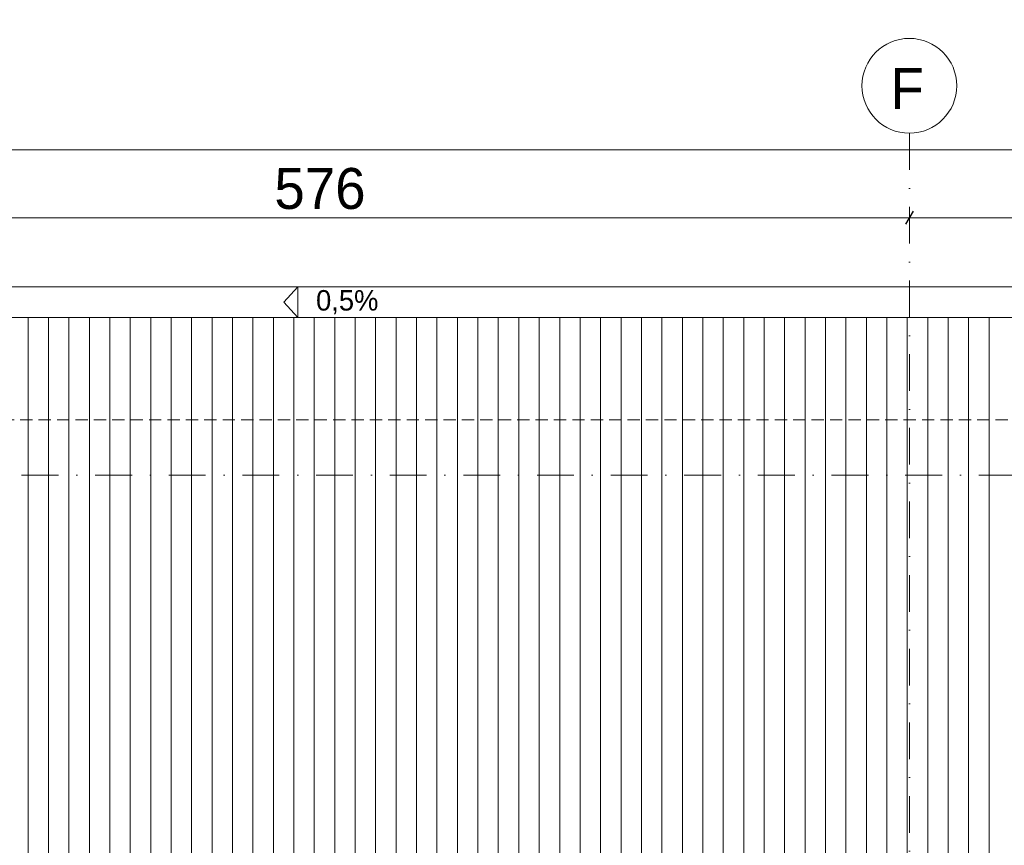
# Model space of a CAD drawing. Header units: millimetres. Extents: x 100377 to 139599, y -1988 to 13993.
# Tile 45 of 53: x 127122 to 131937, y 9957 to 13993. Entities that reach past the tile are written whole.
import ezdxf

# ---------------------------------------------------------------- set-up
doc = ezdxf.new("R2010")
doc.units = ezdxf.units.MM
doc.header["$MEASUREMENT"] = 0
doc.linetypes.add('Kropki i Kreski', pattern=[360, 180, -90, 0, -90])
doc.linetypes.add('Przerywana gęsta', pattern=[90, 60, -30])
for name, color, linetype, lineweight in [('Nowe_0_Nr_pióra__1', 7, 'Continuous', 13), ('Nowe_0_Nr_pióra__2', 251, 'Continuous', 13), ('Nowe_299-A Wymiary Opisy_Nr_pióra__1', 7, 'Continuous', 13), ('Nowe_299-A Wymiary Opisy_Nr_pióra__21', 7, 'Continuous', 25), ('Nowe_830-G Teksty Etykiety_Nr_pióra__1', 7, 'Continuous', 13)]:
    doc.layers.add(name, color=color, linetype=linetype, lineweight=lineweight)
doc.layers.add('Nowe_299-A Wymiary Opisy', color=7, linetype='Continuous')
doc.styles.add('STYL_AUTOMATYCZNY_1', font='txt')
doc.dimstyles.new('STYL_AUTOMATYCZNY__2', dxfattribs={"dimtxt": 200, "dimasz": 47.5, "dimexe": 0.18, "dimexo": 300, "dimgap": 0.09, "dimtad": 1, "dimtih": 1, "dimtoh": 1, "dimdec": 0, "dimlfac": 0.1, "dimzin": 0, "dimdsep": 46, "dimtxsty": 'STYL_AUTOMATYCZNY_1', "dimblk": 'ARROWHEAD_2', "dimblk1": 'ARROWHEAD_2', "dimblk2": 'ARROWHEAD_2', "dimcen": 0.09, "dimclrd": 7, "dimclre": 7, "dimclrt": 7, "dimadec": 1, "dimazin": 0, "dimtfac": 1, "dimtdec": 4, "dimtmove": 0, "dimatfit": 3, "dimfxl": 0, "dimtolj": 1, "dimtzin": 0, "dimarcsym": 0})

# ---------------------------------------------------------------- blocks, each defined once
blk = doc.blocks.new('*X4')
at = {"layer": 'Nowe_0_Nr_pióra__2', "color": 251, "linetype": 'Continuous', "lineweight": 13}
for p, q in [((127162.4, 12287), (127162.4, 12537)), ((127162.4, 12287), (127162.4, 12537)), ((127262.4, 12287), (127262.4, 12537)), ((127262.4, 12287), (127262.4, 12537)), ((127362.4, 12287), (127362.4, 12537)), ((127362.4, 12287), (127362.4, 12537)), ((127462.4, 12287), (127462.4, 12537)), ((127462.4, 12287), (127462.4, 12537)), ((127562.4, 12287), (127562.4, 12537)), ((127562.4, 12287), (127562.4, 12537)), ((127662.4, 12287), (127662.4, 12537)), ((127662.4, 12287), (127662.4, 12537)), ((127762.4, 12287), (127762.4, 12537)), ((127762.4, 12287), (127762.4, 12537)), ((127862.4, 12287), (127862.4, 12537)), ((127862.4, 12287), (127862.4, 12537)), ((127962.4, 12287), (127962.4, 12537)), ((127962.4, 12287), (127962.4, 12537)), ((128062.4, 12287), (128062.4, 12537)), ((128062.4, 12287), (128062.4, 12537)), ((128162.4, 12287), (128162.4, 12537)), ((128162.4, 12287), (128162.4, 12537)), ((128262.4, 12287), (128262.4, 12537)), ((128262.4, 12287), (128262.4, 12537)), ((128362.4, 12287), (128362.4, 12537)), ((128362.4, 12287), (128362.4, 12537)), ((128462.4, 12287), (128462.4, 12537)), ((128462.4, 12287), (128462.4, 12537)), ((128562.4, 12287), (128562.4, 12537)), ((128562.4, 12287), (128562.4, 12537)), ((128662.4, 12287), (128662.4, 12537)), ((128662.4, 12287), (128662.4, 12537)), ((128762.4, 12287), (128762.4, 12537)), ((128762.4, 12287), (128762.4, 12537)), ((128862.4, 12287), (128862.4, 12537)), ((128862.4, 12287), (128862.4, 12537)), ((128962.4, 12287), (128962.4, 12537)), ((128962.4, 12287), (128962.4, 12537)), ((129062.4, 12287), (129062.4, 12537)), ((129062.4, 12287), (129062.4, 12537)), ((129162.4, 12287), (129162.4, 12537)), ((129162.4, 12287), (129162.4, 12537)), ((129262.4, 12287), (129262.4, 12537)), ((129262.4, 12287), (129262.4, 12537)), ((129362.4, 12287), (129362.4, 12537)), ((129362.4, 12287), (129362.4, 12537)), ((129462.4, 12287), (129462.4, 12537)), ((129462.4, 12287), (129462.4, 12537)), ((129562.4, 12287), (129562.4, 12537)), ((129562.4, 12287), (129562.4, 12537)), ((129662.4, 12287), (129662.4, 12537)), ((129662.4, 12287), (129662.4, 12537)), ((129762.4, 12287), (129762.4, 12537)), ((129762.4, 12287), (129762.4, 12537)), ((129862.4, 12287), (129862.4, 12537)), ((129862.4, 12287), (129862.4, 12537)), ((129962.4, 12287), (129962.4, 12537)), ((129962.4, 12287), (129962.4, 12537)), ((130062.4, 12287), (130062.4, 12537)), ((130062.4, 12287), (130062.4, 12537)), ((130162.4, 12287), (130162.4, 12537)), ((130162.4, 12287), (130162.4, 12537)), ((130262.4, 12287), (130262.4, 12537)), ((130262.4, 12287), (130262.4, 12537)), ((130362.4, 12287), (130362.4, 12537)), ((130362.4, 12287), (130362.4, 12537)), ((130462.4, 12287), (130462.4, 12537)), ((130462.4, 12287), (130462.4, 12537)), ((130562.4, 12287), (130562.4, 12537)), ((130562.4, 12287), (130562.4, 12537)), ((130662.4, 12287), (130662.4, 12537)), ((130662.4, 12287), (130662.4, 12537)), ((130762.4, 12287), (130762.4, 12537)), ((130762.4, 12287), (130762.4, 12537)), ((130862.4, 12287), (130862.4, 12537)), ((130862.4, 12287), (130862.4, 12537)), ((130962.4, 12287), (130962.4, 12537)), ((130962.4, 12287), (130962.4, 12537)), ((131062.4, 12287), (131062.4, 12537)), ((131062.4, 12287), (131062.4, 12537)), ((131162.4, 12287), (131162.4, 12537)), ((131162.4, 12287), (131162.4, 12537)), ((131262.4, 12287), (131262.4, 12537)), ((131262.4, 12287), (131262.4, 12537)), ((131362.4, 12287), (131362.4, 12537)), ((131362.4, 12287), (131362.4, 12537)), ((131462.4, 12287), (131462.4, 12537)), ((131462.4, 12287), (131462.4, 12537)), ((131562.4, 12287), (131562.4, 12537)), ((131562.4, 12287), (131562.4, 12537)), ((131662.4, 12287), (131662.4, 12537)), ((131662.4, 12287), (131662.4, 12537)), ((131762.4, 12287), (131762.4, 12537)), ((131762.4, 12287), (131762.4, 12537)), ((131862.4, 12287), (131862.4, 12537)), ((131862.4, 12287), (131862.4, 12537)), ((127162.4, 12037), (127162.4, 12287)), ((127162.4, 12037), (127162.4, 12287)), ((127262.4, 12037), (127262.4, 12287)), ((127262.4, 12037), (127262.4, 12287)), ((127362.4, 12037), (127362.4, 12287)), ((127362.4, 12037), (127362.4, 12287)), ((127462.4, 12037), (127462.4, 12287)), ((127462.4, 12037), (127462.4, 12287)), ((127562.4, 12037), (127562.4, 12287)), ((127562.4, 12037), (127562.4, 12287)), ((127662.4, 12037), (127662.4, 12287)), ((127662.4, 12037), (127662.4, 12287)), ((127762.4, 12037), (127762.4, 12287)), ((127762.4, 12037), (127762.4, 12287)), ((127862.4, 12037), (127862.4, 12287)), ((127862.4, 12037), (127862.4, 12287)), ((127962.4, 12037), (127962.4, 12287)), ((127962.4, 12037), (127962.4, 12287)), ((128062.4, 12037), (128062.4, 12287)), ((128062.4, 12037), (128062.4, 12287)), ((128162.4, 12037), (128162.4, 12287)), ((128162.4, 12037), (128162.4, 12287)), ((128262.4, 12037), (128262.4, 12287)), ((128262.4, 12037), (128262.4, 12287)), ((128362.4, 12037), (128362.4, 12287)), ((128362.4, 12037), (128362.4, 12287)), ((128462.4, 12037), (128462.4, 12287)), ((128462.4, 12037), (128462.4, 12287)), ((128562.4, 12037), (128562.4, 12287)), ((128562.4, 12037), (128562.4, 12287)), ((128662.4, 12037), (128662.4, 12287)), ((128662.4, 12037), (128662.4, 12287)), ((128762.4, 12037), (128762.4, 12287)), ((128762.4, 12037), (128762.4, 12287)), ((128862.4, 12037), (128862.4, 12287)), ((128862.4, 12037), (128862.4, 12287)), ((128962.4, 12037), (128962.4, 12287)), ((128962.4, 12037), (128962.4, 12287)), ((129062.4, 12037), (129062.4, 12287)), ((129062.4, 12037), (129062.4, 12287)), ((129162.4, 12037), (129162.4, 12287)), ((129162.4, 12037), (129162.4, 12287)), ((129262.4, 12037), (129262.4, 12287)), ((129262.4, 12037), (129262.4, 12287)), ((129362.4, 12037), (129362.4, 12287)), ((129362.4, 12037), (129362.4, 12287)), ((129462.4, 12037), (129462.4, 12287)), ((129462.4, 12037), (129462.4, 12287)), ((129562.4, 12037), (129562.4, 12287)), ((129562.4, 12037), (129562.4, 12287)), ((129662.4, 12037), (129662.4, 12287)), ((129662.4, 12037), (129662.4, 12287)), ((129762.4, 12037), (129762.4, 12287)), ((129762.4, 12037), (129762.4, 12287)), ((129862.4, 12037), (129862.4, 12287)), ((129862.4, 12037), (129862.4, 12287)), ((129962.4, 12037), (129962.4, 12287)), ((129962.4, 12037), (129962.4, 12287)), ((130062.4, 12037), (130062.4, 12287)), ((130062.4, 12037), (130062.4, 12287)), ((130162.4, 12037), (130162.4, 12287)), ((130162.4, 12037), (130162.4, 12287)), ((130262.4, 12037), (130262.4, 12287)), ((130262.4, 12037), (130262.4, 12287)), ((130362.4, 12037), (130362.4, 12287)), ((130362.4, 12037), (130362.4, 12287)), ((130462.4, 12037), (130462.4, 12287)), ((130462.4, 12037), (130462.4, 12287)), ((130562.4, 12037), (130562.4, 12287)), ((130562.4, 12037), (130562.4, 12287)), ((130662.4, 12037), (130662.4, 12287)), ((130662.4, 12037), (130662.4, 12287)), ((130762.4, 12037), (130762.4, 12287)), ((130762.4, 12037), (130762.4, 12287)), ((130862.4, 12037), (130862.4, 12287)), ((130862.4, 12037), (130862.4, 12287)), ((130962.4, 12037), (130962.4, 12287)), ((130962.4, 12037), (130962.4, 12287)), ((131062.4, 12037), (131062.4, 12287)), ((131062.4, 12037), (131062.4, 12287)), ((131162.4, 12037), (131162.4, 12287)), ((131162.4, 12037), (131162.4, 12287)), ((131262.4, 12037), (131262.4, 12287)), ((131262.4, 12037), (131262.4, 12287)), ((131362.4, 12037), (131362.4, 12287)), ((131362.4, 12037), (131362.4, 12287)), ((131462.4, 12037), (131462.4, 12287)), ((131462.4, 12037), (131462.4, 12287)), ((131562.4, 12037), (131562.4, 12287)), ((131562.4, 12037), (131562.4, 12287)), ((131662.4, 12037), (131662.4, 12287)), ((131662.4, 12037), (131662.4, 12287)), ((131762.4, 12037), (131762.4, 12287)), ((131762.4, 12037), (131762.4, 12287)), ((131862.4, 12037), (131862.4, 12287)), ((131862.4, 12037), (131862.4, 12287)), ((127162.4, 11787), (127162.4, 12037)), ((127162.4, 11787), (127162.4, 12037)), ((127262.4, 11787), (127262.4, 12037)), ((127262.4, 11787), (127262.4, 12037)), ((127362.4, 11787), (127362.4, 12037)), ((127362.4, 11787), (127362.4, 12037)), ((127462.4, 11787), (127462.4, 12037)), ((127462.4, 11787), (127462.4, 12037)), ((127562.4, 11787), (127562.4, 12037)), ((127562.4, 11787), (127562.4, 12037)), ((127662.4, 11787), (127662.4, 12037)), ((127662.4, 11787), (127662.4, 12037)), ((127762.4, 11787), (127762.4, 12037)), ((127762.4, 11787), (127762.4, 12037)), ((127862.4, 11787), (127862.4, 12037)), ((127862.4, 11787), (127862.4, 12037)), ((127962.4, 11787), (127962.4, 12037)), ((127962.4, 11787), (127962.4, 12037)), ((128062.4, 11787), (128062.4, 12037)), ((128062.4, 11787), (128062.4, 12037)), ((128162.4, 11787), (128162.4, 12037)), ((128162.4, 11787), (128162.4, 12037)), ((128262.4, 11787), (128262.4, 12037)), ((128262.4, 11787), (128262.4, 12037)), ((128362.4, 11787), (128362.4, 12037)), ((128362.4, 11787), (128362.4, 12037)), ((128462.4, 11787), (128462.4, 12037)), ((128462.4, 11787), (128462.4, 12037)), ((128562.4, 11787), (128562.4, 12037)), ((128562.4, 11787), (128562.4, 12037)), ((128662.4, 11787), (128662.4, 12037)), ((128662.4, 11787), (128662.4, 12037)), ((128762.4, 11787), (128762.4, 12037)), ((128762.4, 11787), (128762.4, 12037)), ((128862.4, 11787), (128862.4, 12037)), ((128862.4, 11787), (128862.4, 12037)), ((128962.4, 11787), (128962.4, 12037)), ((128962.4, 11787), (128962.4, 12037)), ((129062.4, 11787), (129062.4, 12037)), ((129062.4, 11787), (129062.4, 12037)), ((129162.4, 11787), (129162.4, 12037)), ((129162.4, 11787), (129162.4, 12037)), ((129262.4, 11787), (129262.4, 12037)), ((129262.4, 11787), (129262.4, 12037)), ((129362.4, 11787), (129362.4, 12037)), ((129362.4, 11787), (129362.4, 12037)), ((129462.4, 11787), (129462.4, 12037)), ((129462.4, 11787), (129462.4, 12037)), ((129562.4, 11787), (129562.4, 12037)), ((129562.4, 11787), (129562.4, 12037)), ((129662.4, 11787), (129662.4, 12037)), ((129662.4, 11787), (129662.4, 12037)), ((129762.4, 11787), (129762.4, 12037)), ((129762.4, 11787), (129762.4, 12037)), ((129862.4, 11787), (129862.4, 12037)), ((129862.4, 11787), (129862.4, 12037)), ((129962.4, 11787), (129962.4, 12037)), ((129962.4, 11787), (129962.4, 12037)), ((130062.4, 11787), (130062.4, 12037)), ((130062.4, 11787), (130062.4, 12037)), ((130162.4, 11787), (130162.4, 12037)), ((130162.4, 11787), (130162.4, 12037)), ((130262.4, 11787), (130262.4, 12037)), ((130262.4, 11787), (130262.4, 12037)), ((130362.4, 11787), (130362.4, 12037)), ((130362.4, 11787), (130362.4, 12037)), ((130462.4, 11787), (130462.4, 12037)), ((130462.4, 11787), (130462.4, 12037)), ((130562.4, 11787), (130562.4, 12037)), ((130562.4, 11787), (130562.4, 12037)), ((130662.4, 11787), (130662.4, 12037)), ((130662.4, 11787), (130662.4, 12037)), ((130762.4, 11787), (130762.4, 12037)), ((130762.4, 11787), (130762.4, 12037)), ((130862.4, 11787), (130862.4, 12037)), ((130862.4, 11787), (130862.4, 12037)), ((130962.4, 11787), (130962.4, 12037)), ((130962.4, 11787), (130962.4, 12037)), ((131062.4, 11787), (131062.4, 12037)), ((131062.4, 11787), (131062.4, 12037)), ((131162.4, 11787), (131162.4, 12037)), ((131162.4, 11787), (131162.4, 12037)), ((131262.4, 11787), (131262.4, 12037)), ((131262.4, 11787), (131262.4, 12037)), ((131362.4, 11787), (131362.4, 12037)), ((131362.4, 11787), (131362.4, 12037)), ((131462.4, 11787), (131462.4, 12037)), ((131462.4, 11787), (131462.4, 12037)), ((131562.4, 11787), (131562.4, 12037)), ((131562.4, 11787), (131562.4, 12037)), ((131662.4, 11787), (131662.4, 12037)), ((131662.4, 11787), (131662.4, 12037)), ((131762.4, 11787), (131762.4, 12037)), ((131762.4, 11787), (131762.4, 12037)), ((131862.4, 11787), (131862.4, 12037)), ((131862.4, 11787), (131862.4, 12037)), ((127162.4, 11537), (127162.4, 11787)), ((127162.4, 11537), (127162.4, 11787)), ((127262.4, 11537), (127262.4, 11787)), ((127262.4, 11537), (127262.4, 11787)), ((127362.4, 11537), (127362.4, 11787)), ((127362.4, 11537), (127362.4, 11787)), ((127462.4, 11537), (127462.4, 11787)), ((127462.4, 11537), (127462.4, 11787)), ((127562.4, 11537), (127562.4, 11787)), ((127562.4, 11537), (127562.4, 11787)), ((127662.4, 11537), (127662.4, 11787)), ((127662.4, 11537), (127662.4, 11787)), ((127762.4, 11537), (127762.4, 11787)), ((127762.4, 11537), (127762.4, 11787)), ((127862.4, 11537), (127862.4, 11787)), ((127862.4, 11537), (127862.4, 11787)), ((127962.4, 11537), (127962.4, 11787)), ((127962.4, 11537), (127962.4, 11787)), ((128062.4, 11537), (128062.4, 11787)), ((128062.4, 11537), (128062.4, 11787)), ((128162.4, 11537), (128162.4, 11787)), ((128162.4, 11537), (128162.4, 11787)), ((128262.4, 11537), (128262.4, 11787)), ((128262.4, 11537), (128262.4, 11787)), ((128362.4, 11537), (128362.4, 11787)), ((128362.4, 11537), (128362.4, 11787)), ((128462.4, 11537), (128462.4, 11787)), ((128462.4, 11537), (128462.4, 11787)), ((128562.4, 11537), (128562.4, 11787)), ((128562.4, 11537), (128562.4, 11787)), ((128662.4, 11537), (128662.4, 11787)), ((128662.4, 11537), (128662.4, 11787)), ((128762.4, 11537), (128762.4, 11787)), ((128762.4, 11537), (128762.4, 11787)), ((128862.4, 11537), (128862.4, 11787)), ((128862.4, 11537), (128862.4, 11787)), ((128962.4, 11537), (128962.4, 11787)), ((128962.4, 11537), (128962.4, 11787)), ((129062.4, 11537), (129062.4, 11787)), ((129062.4, 11537), (129062.4, 11787)), ((129162.4, 11537), (129162.4, 11787)), ((129162.4, 11537), (129162.4, 11787)), ((129262.4, 11537), (129262.4, 11787)), ((129262.4, 11537), (129262.4, 11787)), ((129362.4, 11537), (129362.4, 11787)), ((129362.4, 11537), (129362.4, 11787)), ((129462.4, 11537), (129462.4, 11787)), ((129462.4, 11537), (129462.4, 11787)), ((129562.4, 11537), (129562.4, 11787)), ((129562.4, 11537), (129562.4, 11787)), ((129662.4, 11537), (129662.4, 11787)), ((129662.4, 11537), (129662.4, 11787)), ((129762.4, 11537), (129762.4, 11787)), ((129762.4, 11537), (129762.4, 11787)), ((129862.4, 11537), (129862.4, 11787)), ((129862.4, 11537), (129862.4, 11787)), ((129962.4, 11537), (129962.4, 11787)), ((129962.4, 11537), (129962.4, 11787)), ((130062.4, 11537), (130062.4, 11787)), ((130062.4, 11537), (130062.4, 11787)), ((130162.4, 11537), (130162.4, 11787)), ((130162.4, 11537), (130162.4, 11787)), ((130262.4, 11537), (130262.4, 11787)), ((130262.4, 11537), (130262.4, 11787)), ((130362.4, 11537), (130362.4, 11787)), ((130362.4, 11537), (130362.4, 11787)), ((130462.4, 11537), (130462.4, 11787)), ((130462.4, 11537), (130462.4, 11787)), ((130562.4, 11537), (130562.4, 11787)), ((130562.4, 11537), (130562.4, 11787)), ((130662.4, 11537), (130662.4, 11787)), ((130662.4, 11537), (130662.4, 11787)), ((130762.4, 11537), (130762.4, 11787)), ((130762.4, 11537), (130762.4, 11787)), ((130862.4, 11537), (130862.4, 11787)), ((130862.4, 11537), (130862.4, 11787)), ((130962.4, 11537), (130962.4, 11787)), ((130962.4, 11537), (130962.4, 11787)), ((131062.4, 11537), (131062.4, 11787)), ((131062.4, 11537), (131062.4, 11787)), ((131162.4, 11537), (131162.4, 11787)), ((131162.4, 11537), (131162.4, 11787)), ((131262.4, 11537), (131262.4, 11787)), ((131262.4, 11537), (131262.4, 11787)), ((131362.4, 11537), (131362.4, 11787)), ((131362.4, 11537), (131362.4, 11787)), ((131462.4, 11537), (131462.4, 11787)), ((131462.4, 11537), (131462.4, 11787)), ((131562.4, 11537), (131562.4, 11787)), ((131562.4, 11537), (131562.4, 11787)), ((131662.4, 11537), (131662.4, 11787)), ((131662.4, 11537), (131662.4, 11787)), ((131762.4, 11537), (131762.4, 11787)), ((131762.4, 11537), (131762.4, 11787)), ((131862.4, 11537), (131862.4, 11787)), ((131862.4, 11537), (131862.4, 11787)), ((127162.4, 11287), (127162.4, 11537)), ((127162.4, 11287), (127162.4, 11537)), ((127262.4, 11287), (127262.4, 11537)), ((127262.4, 11287), (127262.4, 11537)), ((127362.4, 11287), (127362.4, 11537)), ((127362.4, 11287), (127362.4, 11537)), ((127462.4, 11287), (127462.4, 11537)), ((127462.4, 11287), (127462.4, 11537)), ((127562.4, 11287), (127562.4, 11537)), ((127562.4, 11287), (127562.4, 11537)), ((127662.4, 11287), (127662.4, 11537)), ((127662.4, 11287), (127662.4, 11537)), ((127762.4, 11287), (127762.4, 11537)), ((127762.4, 11287), (127762.4, 11537)), ((127862.4, 11287), (127862.4, 11537)), ((127862.4, 11287), (127862.4, 11537)), ((127962.4, 11287), (127962.4, 11537)), ((127962.4, 11287), (127962.4, 11537)), ((128062.4, 11287), (128062.4, 11537)), ((128062.4, 11287), (128062.4, 11537)), ((128162.4, 11287), (128162.4, 11537)), ((128162.4, 11287), (128162.4, 11537)), ((128262.4, 11287), (128262.4, 11537)), ((128262.4, 11287), (128262.4, 11537)), ((128362.4, 11287), (128362.4, 11537)), ((128362.4, 11287), (128362.4, 11537)), ((128462.4, 11287), (128462.4, 11537)), ((128462.4, 11287), (128462.4, 11537)), ((128562.4, 11287), (128562.4, 11537)), ((128562.4, 11287), (128562.4, 11537)), ((128662.4, 11287), (128662.4, 11537)), ((128662.4, 11287), (128662.4, 11537)), ((128762.4, 11287), (128762.4, 11537)), ((128762.4, 11287), (128762.4, 11537)), ((128862.4, 11287), (128862.4, 11537)), ((128862.4, 11287), (128862.4, 11537)), ((128962.4, 11287), (128962.4, 11537)), ((128962.4, 11287), (128962.4, 11537)), ((129062.4, 11287), (129062.4, 11537)), ((129062.4, 11287), (129062.4, 11537)), ((129162.4, 11287), (129162.4, 11537)), ((129162.4, 11287), (129162.4, 11537)), ((129262.4, 11287), (129262.4, 11537)), ((129262.4, 11287), (129262.4, 11537)), ((129362.4, 11287), (129362.4, 11537)), ((129362.4, 11287), (129362.4, 11537)), ((129462.4, 11287), (129462.4, 11537)), ((129462.4, 11287), (129462.4, 11537)), ((129562.4, 11287), (129562.4, 11537)), ((129562.4, 11287), (129562.4, 11537)), ((129662.4, 11287), (129662.4, 11537)), ((129662.4, 11287), (129662.4, 11537)), ((129762.4, 11287), (129762.4, 11537)), ((129762.4, 11287), (129762.4, 11537)), ((129862.4, 11287), (129862.4, 11537)), ((129862.4, 11287), (129862.4, 11537)), ((129962.4, 11287), (129962.4, 11537)), ((129962.4, 11287), (129962.4, 11537)), ((130062.4, 11287), (130062.4, 11537)), ((130062.4, 11287), (130062.4, 11537)), ((130162.4, 11287), (130162.4, 11537)), ((130162.4, 11287), (130162.4, 11537)), ((130262.4, 11287), (130262.4, 11537)), ((130262.4, 11287), (130262.4, 11537)), ((130362.4, 11287), (130362.4, 11537)), ((130362.4, 11287), (130362.4, 11537)), ((130462.4, 11287), (130462.4, 11537)), ((130462.4, 11287), (130462.4, 11537)), ((130562.4, 11287), (130562.4, 11537)), ((130562.4, 11287), (130562.4, 11537)), ((130662.4, 11287), (130662.4, 11537)), ((130662.4, 11287), (130662.4, 11537)), ((130762.4, 11287), (130762.4, 11537)), ((130762.4, 11287), (130762.4, 11537)), ((130862.4, 11287), (130862.4, 11537)), ((130862.4, 11287), (130862.4, 11537)), ((130962.4, 11287), (130962.4, 11537)), ((130962.4, 11287), (130962.4, 11537)), ((131062.4, 11287), (131062.4, 11537)), ((131062.4, 11287), (131062.4, 11537)), ((131162.4, 11287), (131162.4, 11537)), ((131162.4, 11287), (131162.4, 11537)), ((131262.4, 11287), (131262.4, 11537)), ((131262.4, 11287), (131262.4, 11537)), ((131362.4, 11287), (131362.4, 11537)), ((131362.4, 11287), (131362.4, 11537)), ((131462.4, 11287), (131462.4, 11537)), ((131462.4, 11287), (131462.4, 11537)), ((131562.4, 11287), (131562.4, 11537)), ((131562.4, 11287), (131562.4, 11537)), ((131662.4, 11287), (131662.4, 11537)), ((131662.4, 11287), (131662.4, 11537)), ((131762.4, 11287), (131762.4, 11537)), ((131762.4, 11287), (131762.4, 11537)), ((131862.4, 11287), (131862.4, 11537)), ((131862.4, 11287), (131862.4, 11537)), ((127162.4, 11037), (127162.4, 11287)), ((127162.4, 11037), (127162.4, 11287)), ((127262.4, 11037), (127262.4, 11287)), ((127262.4, 11037), (127262.4, 11287)), ((127362.4, 11037), (127362.4, 11287)), ((127362.4, 11037), (127362.4, 11287)), ((127462.4, 11037), (127462.4, 11287)), ((127462.4, 11037), (127462.4, 11287)), ((127562.4, 11037), (127562.4, 11287)), ((127562.4, 11037), (127562.4, 11287)), ((127662.4, 11037), (127662.4, 11287)), ((127662.4, 11037), (127662.4, 11287)), ((127762.4, 11037), (127762.4, 11287)), ((127762.4, 11037), (127762.4, 11287)), ((127862.4, 11037), (127862.4, 11287)), ((127862.4, 11037), (127862.4, 11287)), ((127962.4, 11037), (127962.4, 11287)), ((127962.4, 11037), (127962.4, 11287)), ((128062.4, 11037), (128062.4, 11287)), ((128062.4, 11037), (128062.4, 11287)), ((128162.4, 11037), (128162.4, 11287)), ((128162.4, 11037), (128162.4, 11287)), ((128262.4, 11037), (128262.4, 11287)), ((128262.4, 11037), (128262.4, 11287)), ((128362.4, 11037), (128362.4, 11287)), ((128362.4, 11037), (128362.4, 11287)), ((128462.4, 11037), (128462.4, 11287)), ((128462.4, 11037), (128462.4, 11287)), ((128562.4, 11037), (128562.4, 11287)), ((128562.4, 11037), (128562.4, 11287)), ((128662.4, 11037), (128662.4, 11287)), ((128662.4, 11037), (128662.4, 11287)), ((128762.4, 11037), (128762.4, 11287)), ((128762.4, 11037), (128762.4, 11287)), ((128862.4, 11037), (128862.4, 11287)), ((128862.4, 11037), (128862.4, 11287)), ((128962.4, 11037), (128962.4, 11287)), ((128962.4, 11037), (128962.4, 11287)), ((129062.4, 11037), (129062.4, 11287)), ((129062.4, 11037), (129062.4, 11287)), ((129162.4, 11037), (129162.4, 11287)), ((129162.4, 11037), (129162.4, 11287)), ((129262.4, 11037), (129262.4, 11287)), ((129262.4, 11037), (129262.4, 11287)), ((129362.4, 11037), (129362.4, 11287)), ((129362.4, 11037), (129362.4, 11287)), ((129462.4, 11037), (129462.4, 11287)), ((129462.4, 11037), (129462.4, 11287)), ((129562.4, 11037), (129562.4, 11287)), ((129562.4, 11037), (129562.4, 11287)), ((129662.4, 11037), (129662.4, 11287)), ((129662.4, 11037), (129662.4, 11287)), ((129762.4, 11037), (129762.4, 11287)), ((129762.4, 11037), (129762.4, 11287)), ((129862.4, 11037), (129862.4, 11287)), ((129862.4, 11037), (129862.4, 11287)), ((129962.4, 11037), (129962.4, 11287)), ((129962.4, 11037), (129962.4, 11287)), ((130062.4, 11037), (130062.4, 11287)), ((130062.4, 11037), (130062.4, 11287)), ((130162.4, 11037), (130162.4, 11287)), ((130162.4, 11037), (130162.4, 11287)), ((130262.4, 11037), (130262.4, 11287)), ((130262.4, 11037), (130262.4, 11287)), ((130362.4, 11037), (130362.4, 11287)), ((130362.4, 11037), (130362.4, 11287)), ((130462.4, 11037), (130462.4, 11287)), ((130462.4, 11037), (130462.4, 11287)), ((130562.4, 11037), (130562.4, 11287)), ((130562.4, 11037), (130562.4, 11287)), ((130662.4, 11037), (130662.4, 11287)), ((130662.4, 11037), (130662.4, 11287)), ((130762.4, 11037), (130762.4, 11287)), ((130762.4, 11037), (130762.4, 11287)), ((130862.4, 11037), (130862.4, 11287)), ((130862.4, 11037), (130862.4, 11287)), ((130962.4, 11037), (130962.4, 11287)), ((130962.4, 11037), (130962.4, 11287)), ((131062.4, 11037), (131062.4, 11287)), ((131062.4, 11037), (131062.4, 11287)), ((131162.4, 11037), (131162.4, 11287)), ((131162.4, 11037), (131162.4, 11287)), ((131262.4, 11037), (131262.4, 11287)), ((131262.4, 11037), (131262.4, 11287)), ((131362.4, 11037), (131362.4, 11287)), ((131362.4, 11037), (131362.4, 11287)), ((131462.4, 11037), (131462.4, 11287)), ((131462.4, 11037), (131462.4, 11287)), ((131562.4, 11037), (131562.4, 11287)), ((131562.4, 11037), (131562.4, 11287)), ((131662.4, 11037), (131662.4, 11287)), ((131662.4, 11037), (131662.4, 11287)), ((131762.4, 11037), (131762.4, 11287)), ((131762.4, 11037), (131762.4, 11287)), ((131862.4, 11037), (131862.4, 11287)), ((131862.4, 11037), (131862.4, 11287)), ((127162.4, 10787), (127162.4, 11037)), ((127162.4, 10787), (127162.4, 11037)), ((127262.4, 10787), (127262.4, 11037)), ((127262.4, 10787), (127262.4, 11037)), ((127362.4, 10787), (127362.4, 11037)), ((127362.4, 10787), (127362.4, 11037)), ((127462.4, 10787), (127462.4, 11037)), ((127462.4, 10787), (127462.4, 11037)), ((127562.4, 10787), (127562.4, 11037)), ((127562.4, 10787), (127562.4, 11037)), ((127662.4, 10787), (127662.4, 11037)), ((127662.4, 10787), (127662.4, 11037)), ((127762.4, 10787), (127762.4, 11037)), ((127762.4, 10787), (127762.4, 11037)), ((127862.4, 10787), (127862.4, 11037)), ((127862.4, 10787), (127862.4, 11037)), ((127962.4, 10787), (127962.4, 11037)), ((127962.4, 10787), (127962.4, 11037)), ((128062.4, 10787), (128062.4, 11037)), ((128062.4, 10787), (128062.4, 11037)), ((128162.4, 10787), (128162.4, 11037)), ((128162.4, 10787), (128162.4, 11037)), ((128262.4, 10787), (128262.4, 11037)), ((128262.4, 10787), (128262.4, 11037)), ((128362.4, 10787), (128362.4, 11037)), ((128362.4, 10787), (128362.4, 11037)), ((128462.4, 10787), (128462.4, 11037)), ((128462.4, 10787), (128462.4, 11037)), ((128562.4, 10787), (128562.4, 11037)), ((128562.4, 10787), (128562.4, 11037)), ((128662.4, 10787), (128662.4, 11037)), ((128662.4, 10787), (128662.4, 11037)), ((128762.4, 10787), (128762.4, 11037)), ((128762.4, 10787), (128762.4, 11037)), ((128862.4, 10787), (128862.4, 11037)), ((128862.4, 10787), (128862.4, 11037)), ((128962.4, 10787), (128962.4, 11037)), ((128962.4, 10787), (128962.4, 11037)), ((129062.4, 10787), (129062.4, 11037)), ((129062.4, 10787), (129062.4, 11037)), ((129162.4, 10787), (129162.4, 11037)), ((129162.4, 10787), (129162.4, 11037)), ((129262.4, 10787), (129262.4, 11037)), ((129262.4, 10787), (129262.4, 11037)), ((129362.4, 10787), (129362.4, 11037)), ((129362.4, 10787), (129362.4, 11037)), ((129462.4, 10787), (129462.4, 11037)), ((129462.4, 10787), (129462.4, 11037)), ((129562.4, 10787), (129562.4, 11037)), ((129562.4, 10787), (129562.4, 11037)), ((129662.4, 10787), (129662.4, 11037)), ((129662.4, 10787), (129662.4, 11037)), ((129762.4, 10787), (129762.4, 11037)), ((129762.4, 10787), (129762.4, 11037)), ((129862.4, 10787), (129862.4, 11037)), ((129862.4, 10787), (129862.4, 11037)), ((129962.4, 10787), (129962.4, 11037)), ((129962.4, 10787), (129962.4, 11037)), ((130062.4, 10787), (130062.4, 11037)), ((130062.4, 10787), (130062.4, 11037)), ((130162.4, 10787), (130162.4, 11037)), ((130162.4, 10787), (130162.4, 11037)), ((130262.4, 10787), (130262.4, 11037)), ((130262.4, 10787), (130262.4, 11037)), ((130362.4, 10787), (130362.4, 11037)), ((130362.4, 10787), (130362.4, 11037)), ((130462.4, 10787), (130462.4, 11037)), ((130462.4, 10787), (130462.4, 11037)), ((130562.4, 10787), (130562.4, 11037)), ((130562.4, 10787), (130562.4, 11037)), ((130662.4, 10787), (130662.4, 11037)), ((130662.4, 10787), (130662.4, 11037)), ((130762.4, 10787), (130762.4, 11037)), ((130762.4, 10787), (130762.4, 11037)), ((130862.4, 10787), (130862.4, 11037)), ((130862.4, 10787), (130862.4, 11037)), ((130962.4, 10787), (130962.4, 11037)), ((130962.4, 10787), (130962.4, 11037)), ((131062.4, 10787), (131062.4, 11037)), ((131062.4, 10787), (131062.4, 11037)), ((131162.4, 10787), (131162.4, 11037)), ((131162.4, 10787), (131162.4, 11037)), ((131262.4, 10787), (131262.4, 11037)), ((131262.4, 10787), (131262.4, 11037)), ((131362.4, 10787), (131362.4, 11037)), ((131362.4, 10787), (131362.4, 11037)), ((131462.4, 10787), (131462.4, 11037)), ((131462.4, 10787), (131462.4, 11037)), ((131562.4, 10787), (131562.4, 11037)), ((131562.4, 10787), (131562.4, 11037)), ((131662.4, 10787), (131662.4, 11037)), ((131662.4, 10787), (131662.4, 11037)), ((131762.4, 10787), (131762.4, 11037)), ((131762.4, 10787), (131762.4, 11037)), ((131862.4, 10787), (131862.4, 11037)), ((131862.4, 10787), (131862.4, 11037)), ((127162.4, 10537), (127162.4, 10787)), ((127162.4, 10537), (127162.4, 10787)), ((127262.4, 10537), (127262.4, 10787)), ((127262.4, 10537), (127262.4, 10787)), ((127362.4, 10537), (127362.4, 10787)), ((127362.4, 10537), (127362.4, 10787)), ((127462.4, 10537), (127462.4, 10787)), ((127462.4, 10537), (127462.4, 10787)), ((127562.4, 10537), (127562.4, 10787)), ((127562.4, 10537), (127562.4, 10787)), ((127662.4, 10537), (127662.4, 10787)), ((127662.4, 10537), (127662.4, 10787)), ((127762.4, 10537), (127762.4, 10787)), ((127762.4, 10537), (127762.4, 10787)), ((127862.4, 10537), (127862.4, 10787)), ((127862.4, 10537), (127862.4, 10787)), ((127962.4, 10537), (127962.4, 10787)), ((127962.4, 10537), (127962.4, 10787)), ((128062.4, 10537), (128062.4, 10787)), ((128062.4, 10537), (128062.4, 10787)), ((128162.4, 10537), (128162.4, 10787)), ((128162.4, 10537), (128162.4, 10787)), ((128262.4, 10537), (128262.4, 10787)), ((128262.4, 10537), (128262.4, 10787)), ((128362.4, 10537), (128362.4, 10787)), ((128362.4, 10537), (128362.4, 10787)), ((128462.4, 10537), (128462.4, 10787)), ((128462.4, 10537), (128462.4, 10787)), ((128562.4, 10537), (128562.4, 10787)), ((128562.4, 10537), (128562.4, 10787)), ((128662.4, 10537), (128662.4, 10787)), ((128662.4, 10537), (128662.4, 10787)), ((128762.4, 10537), (128762.4, 10787)), ((128762.4, 10537), (128762.4, 10787)), ((128862.4, 10537), (128862.4, 10787)), ((128862.4, 10537), (128862.4, 10787)), ((128962.4, 10537), (128962.4, 10787)), ((128962.4, 10537), (128962.4, 10787)), ((129062.4, 10537), (129062.4, 10787)), ((129062.4, 10537), (129062.4, 10787)), ((129162.4, 10537), (129162.4, 10787)), ((129162.4, 10537), (129162.4, 10787)), ((129262.4, 10537), (129262.4, 10787)), ((129262.4, 10537), (129262.4, 10787)), ((129362.4, 10537), (129362.4, 10787)), ((129362.4, 10537), (129362.4, 10787)), ((129462.4, 10537), (129462.4, 10787)), ((129462.4, 10537), (129462.4, 10787)), ((129562.4, 10537), (129562.4, 10787)), ((129562.4, 10537), (129562.4, 10787)), ((129662.4, 10537), (129662.4, 10787)), ((129662.4, 10537), (129662.4, 10787)), ((129762.4, 10537), (129762.4, 10787)), ((129762.4, 10537), (129762.4, 10787)), ((129862.4, 10537), (129862.4, 10787)), ((129862.4, 10537), (129862.4, 10787)), ((129962.4, 10537), (129962.4, 10787)), ((129962.4, 10537), (129962.4, 10787)), ((130062.4, 10537), (130062.4, 10787)), ((130062.4, 10537), (130062.4, 10787)), ((130162.4, 10537), (130162.4, 10787)), ((130162.4, 10537), (130162.4, 10787)), ((130262.4, 10537), (130262.4, 10787)), ((130262.4, 10537), (130262.4, 10787)), ((130362.4, 10537), (130362.4, 10787)), ((130362.4, 10537), (130362.4, 10787)), ((130462.4, 10537), (130462.4, 10787)), ((130462.4, 10537), (130462.4, 10787)), ((130562.4, 10537), (130562.4, 10787)), ((130562.4, 10537), (130562.4, 10787)), ((130662.4, 10537), (130662.4, 10787)), ((130662.4, 10537), (130662.4, 10787)), ((130762.4, 10537), (130762.4, 10787)), ((130762.4, 10537), (130762.4, 10787)), ((130862.4, 10537), (130862.4, 10787)), ((130862.4, 10537), (130862.4, 10787)), ((130962.4, 10537), (130962.4, 10787)), ((130962.4, 10537), (130962.4, 10787)), ((131062.4, 10537), (131062.4, 10787)), ((131062.4, 10537), (131062.4, 10787)), ((131162.4, 10537), (131162.4, 10787)), ((131162.4, 10537), (131162.4, 10787)), ((131262.4, 10537), (131262.4, 10787)), ((131262.4, 10537), (131262.4, 10787)), ((131362.4, 10537), (131362.4, 10787)), ((131362.4, 10537), (131362.4, 10787)), ((131462.4, 10537), (131462.4, 10787)), ((131462.4, 10537), (131462.4, 10787)), ((131562.4, 10537), (131562.4, 10787)), ((131562.4, 10537), (131562.4, 10787)), ((131662.4, 10537), (131662.4, 10787)), ((131662.4, 10537), (131662.4, 10787)), ((131762.4, 10537), (131762.4, 10787)), ((131762.4, 10537), (131762.4, 10787)), ((131862.4, 10537), (131862.4, 10787)), ((131862.4, 10537), (131862.4, 10787)), ((127162.4, 10287), (127162.4, 10537)), ((127162.4, 10287), (127162.4, 10537)), ((127262.4, 10287), (127262.4, 10537)), ((127262.4, 10287), (127262.4, 10537)), ((127362.4, 10287), (127362.4, 10537)), ((127362.4, 10287), (127362.4, 10537)), ((127462.4, 10287), (127462.4, 10537)), ((127462.4, 10287), (127462.4, 10537)), ((127562.4, 10287), (127562.4, 10537)), ((127562.4, 10287), (127562.4, 10537)), ((127662.4, 10287), (127662.4, 10537)), ((127662.4, 10287), (127662.4, 10537)), ((127762.4, 10287), (127762.4, 10537)), ((127762.4, 10287), (127762.4, 10537)), ((127862.4, 10287), (127862.4, 10537)), ((127862.4, 10287), (127862.4, 10537)), ((127962.4, 10287), (127962.4, 10537)), ((127962.4, 10287), (127962.4, 10537)), ((128062.4, 10287), (128062.4, 10537)), ((128062.4, 10287), (128062.4, 10537)), ((128162.4, 10287), (128162.4, 10537)), ((128162.4, 10287), (128162.4, 10537)), ((128262.4, 10287), (128262.4, 10537)), ((128262.4, 10287), (128262.4, 10537)), ((128362.4, 10287), (128362.4, 10537)), ((128362.4, 10287), (128362.4, 10537)), ((128462.4, 10287), (128462.4, 10537)), ((128462.4, 10287), (128462.4, 10537)), ((128562.4, 10287), (128562.4, 10537)), ((128562.4, 10287), (128562.4, 10537)), ((128662.4, 10287), (128662.4, 10537)), ((128662.4, 10287), (128662.4, 10537)), ((128762.4, 10287), (128762.4, 10537)), ((128762.4, 10287), (128762.4, 10537)), ((128862.4, 10287), (128862.4, 10537)), ((128862.4, 10287), (128862.4, 10537)), ((128962.4, 10287), (128962.4, 10537)), ((128962.4, 10287), (128962.4, 10537)), ((129062.4, 10287), (129062.4, 10537)), ((129062.4, 10287), (129062.4, 10537)), ((129162.4, 10287), (129162.4, 10537)), ((129162.4, 10287), (129162.4, 10537)), ((129262.4, 10287), (129262.4, 10537)), ((129262.4, 10287), (129262.4, 10537)), ((129362.4, 10287), (129362.4, 10537)), ((129362.4, 10287), (129362.4, 10537)), ((129462.4, 10287), (129462.4, 10537)), ((129462.4, 10287), (129462.4, 10537)), ((129562.4, 10287), (129562.4, 10537)), ((129562.4, 10287), (129562.4, 10537)), ((129662.4, 10287), (129662.4, 10537)), ((129662.4, 10287), (129662.4, 10537)), ((129762.4, 10287), (129762.4, 10537)), ((129762.4, 10287), (129762.4, 10537)), ((129862.4, 10287), (129862.4, 10537)), ((129862.4, 10287), (129862.4, 10537)), ((129962.4, 10287), (129962.4, 10537)), ((129962.4, 10287), (129962.4, 10537)), ((130062.4, 10287), (130062.4, 10537)), ((130062.4, 10287), (130062.4, 10537)), ((130162.4, 10287), (130162.4, 10537)), ((130162.4, 10287), (130162.4, 10537)), ((130262.4, 10287), (130262.4, 10537)), ((130262.4, 10287), (130262.4, 10537)), ((130362.4, 10287), (130362.4, 10537)), ((130362.4, 10287), (130362.4, 10537)), ((130462.4, 10287), (130462.4, 10537)), ((130462.4, 10287), (130462.4, 10537)), ((130562.4, 10287), (130562.4, 10537)), ((130562.4, 10287), (130562.4, 10537)), ((130662.4, 10287), (130662.4, 10537)), ((130662.4, 10287), (130662.4, 10537)), ((130762.4, 10287), (130762.4, 10537)), ((130762.4, 10287), (130762.4, 10537)), ((130862.4, 10287), (130862.4, 10537)), ((130862.4, 10287), (130862.4, 10537)), ((130962.4, 10287), (130962.4, 10537)), ((130962.4, 10287), (130962.4, 10537)), ((131062.4, 10287), (131062.4, 10537)), ((131062.4, 10287), (131062.4, 10537)), ((131162.4, 10287), (131162.4, 10537)), ((131162.4, 10287), (131162.4, 10537)), ((131262.4, 10287), (131262.4, 10537)), ((131262.4, 10287), (131262.4, 10537)), ((131362.4, 10287), (131362.4, 10537)), ((131362.4, 10287), (131362.4, 10537)), ((131462.4, 10287), (131462.4, 10537)), ((131462.4, 10287), (131462.4, 10537)), ((131562.4, 10287), (131562.4, 10537)), ((131562.4, 10287), (131562.4, 10537)), ((131662.4, 10287), (131662.4, 10537)), ((131662.4, 10287), (131662.4, 10537)), ((131762.4, 10287), (131762.4, 10537)), ((131762.4, 10287), (131762.4, 10537)), ((131862.4, 10287), (131862.4, 10537)), ((131862.4, 10287), (131862.4, 10537)), ((127162.4, 10037), (127162.4, 10287)), ((127162.4, 10037), (127162.4, 10287)), ((127262.4, 10037), (127262.4, 10287)), ((127262.4, 10037), (127262.4, 10287)), ((127362.4, 10037), (127362.4, 10287)), ((127362.4, 10037), (127362.4, 10287)), ((127462.4, 10037), (127462.4, 10287)), ((127462.4, 10037), (127462.4, 10287)), ((127562.4, 10037), (127562.4, 10287)), ((127562.4, 10037), (127562.4, 10287)), ((127662.4, 10037), (127662.4, 10287)), ((127662.4, 10037), (127662.4, 10287)), ((127762.4, 10037), (127762.4, 10287)), ((127762.4, 10037), (127762.4, 10287)), ((127862.4, 10037), (127862.4, 10287)), ((127862.4, 10037), (127862.4, 10287)), ((127962.4, 10037), (127962.4, 10287)), ((127962.4, 10037), (127962.4, 10287)), ((128062.4, 10037), (128062.4, 10287)), ((128062.4, 10037), (128062.4, 10287)), ((128162.4, 10037), (128162.4, 10287)), ((128162.4, 10037), (128162.4, 10287)), ((128262.4, 10037), (128262.4, 10287)), ((128262.4, 10037), (128262.4, 10287)), ((128362.4, 10037), (128362.4, 10287)), ((128362.4, 10037), (128362.4, 10287)), ((128462.4, 10037), (128462.4, 10287)), ((128462.4, 10037), (128462.4, 10287)), ((128562.4, 10037), (128562.4, 10287)), ((128562.4, 10037), (128562.4, 10287)), ((128662.4, 10037), (128662.4, 10287)), ((128662.4, 10037), (128662.4, 10287)), ((128762.4, 10037), (128762.4, 10287)), ((128762.4, 10037), (128762.4, 10287)), ((128862.4, 10037), (128862.4, 10287)), ((128862.4, 10037), (128862.4, 10287)), ((128962.4, 10037), (128962.4, 10287)), ((128962.4, 10037), (128962.4, 10287)), ((129062.4, 10037), (129062.4, 10287)), ((129062.4, 10037), (129062.4, 10287)), ((129162.4, 10037), (129162.4, 10287)), ((129162.4, 10037), (129162.4, 10287)), ((129262.4, 10037), (129262.4, 10287)), ((129262.4, 10037), (129262.4, 10287)), ((129362.4, 10037), (129362.4, 10287)), ((129362.4, 10037), (129362.4, 10287)), ((129462.4, 10037), (129462.4, 10287)), ((129462.4, 10037), (129462.4, 10287)), ((129562.4, 10037), (129562.4, 10287)), ((129562.4, 10037), (129562.4, 10287)), ((129662.4, 10037), (129662.4, 10287)), ((129662.4, 10037), (129662.4, 10287)), ((129762.4, 10037), (129762.4, 10287)), ((129762.4, 10037), (129762.4, 10287)), ((129862.4, 10037), (129862.4, 10287)), ((129862.4, 10037), (129862.4, 10287)), ((129962.4, 10037), (129962.4, 10287)), ((129962.4, 10037), (129962.4, 10287)), ((130062.4, 10037), (130062.4, 10287)), ((130062.4, 10037), (130062.4, 10287)), ((130162.4, 10037), (130162.4, 10287)), ((130162.4, 10037), (130162.4, 10287)), ((130262.4, 10037), (130262.4, 10287)), ((130262.4, 10037), (130262.4, 10287)), ((130362.4, 10037), (130362.4, 10287)), ((130362.4, 10037), (130362.4, 10287)), ((130462.4, 10037), (130462.4, 10287)), ((130462.4, 10037), (130462.4, 10287)), ((130562.4, 10037), (130562.4, 10287)), ((130562.4, 10037), (130562.4, 10287)), ((130662.4, 10037), (130662.4, 10287)), ((130662.4, 10037), (130662.4, 10287)), ((130762.4, 10037), (130762.4, 10287)), ((130762.4, 10037), (130762.4, 10287)), ((130862.4, 10037), (130862.4, 10287)), ((130862.4, 10037), (130862.4, 10287)), ((130962.4, 10037), (130962.4, 10287)), ((130962.4, 10037), (130962.4, 10287)), ((131062.4, 10037), (131062.4, 10287)), ((131062.4, 10037), (131062.4, 10287)), ((131162.4, 10037), (131162.4, 10287)), ((131162.4, 10037), (131162.4, 10287)), ((131262.4, 10037), (131262.4, 10287)), ((131262.4, 10037), (131262.4, 10287)), ((131362.4, 10037), (131362.4, 10287)), ((131362.4, 10037), (131362.4, 10287)), ((131462.4, 10037), (131462.4, 10287)), ((131462.4, 10037), (131462.4, 10287)), ((131562.4, 10037), (131562.4, 10287)), ((131562.4, 10037), (131562.4, 10287)), ((131662.4, 10037), (131662.4, 10287)), ((131662.4, 10037), (131662.4, 10287)), ((131762.4, 10037), (131762.4, 10287)), ((131762.4, 10037), (131762.4, 10287)), ((131862.4, 10037), (131862.4, 10287)), ((131862.4, 10037), (131862.4, 10287)), ((127162.4, 9787), (127162.4, 10037)), ((127162.4, 9787), (127162.4, 10037)), ((127262.4, 9787), (127262.4, 10037)), ((127262.4, 9787), (127262.4, 10037)), ((127362.4, 9787), (127362.4, 10037)), ((127362.4, 9787), (127362.4, 10037)), ((127462.4, 9787), (127462.4, 10037)), ((127462.4, 9787), (127462.4, 10037)), ((127562.4, 9787), (127562.4, 10037)), ((127562.4, 9787), (127562.4, 10037)), ((127662.4, 9787), (127662.4, 10037)), ((127662.4, 9787), (127662.4, 10037)), ((127762.4, 9787), (127762.4, 10037)), ((127762.4, 9787), (127762.4, 10037)), ((127862.4, 9787), (127862.4, 10037)), ((127862.4, 9787), (127862.4, 10037)), ((127962.4, 9787), (127962.4, 10037)), ((127962.4, 9787), (127962.4, 10037)), ((128062.4, 9787), (128062.4, 10037)), ((128062.4, 9787), (128062.4, 10037)), ((128162.4, 9787), (128162.4, 10037)), ((128162.4, 9787), (128162.4, 10037)), ((128262.4, 9787), (128262.4, 10037)), ((128262.4, 9787), (128262.4, 10037)), ((128362.4, 9787), (128362.4, 10037)), ((128362.4, 9787), (128362.4, 10037)), ((128462.4, 9787), (128462.4, 10037)), ((128462.4, 9787), (128462.4, 10037)), ((128562.4, 9787), (128562.4, 10037)), ((128562.4, 9787), (128562.4, 10037)), ((128662.4, 9787), (128662.4, 10037)), ((128662.4, 9787), (128662.4, 10037)), ((128762.4, 9787), (128762.4, 10037)), ((128762.4, 9787), (128762.4, 10037)), ((128862.4, 9787), (128862.4, 10037)), ((128862.4, 9787), (128862.4, 10037)), ((128962.4, 9787), (128962.4, 10037)), ((128962.4, 9787), (128962.4, 10037)), ((129062.4, 9787), (129062.4, 10037)), ((129062.4, 9787), (129062.4, 10037)), ((129162.4, 9787), (129162.4, 10037)), ((129162.4, 9787), (129162.4, 10037)), ((129262.4, 9787), (129262.4, 10037)), ((129262.4, 9787), (129262.4, 10037)), ((129362.4, 9787), (129362.4, 10037)), ((129362.4, 9787), (129362.4, 10037)), ((129462.4, 9787), (129462.4, 10037)), ((129462.4, 9787), (129462.4, 10037)), ((129562.4, 9787), (129562.4, 10037)), ((129562.4, 9787), (129562.4, 10037)), ((129662.4, 9787), (129662.4, 10037)), ((129662.4, 9787), (129662.4, 10037)), ((129762.4, 9787), (129762.4, 10037)), ((129762.4, 9787), (129762.4, 10037)), ((129862.4, 9787), (129862.4, 10037)), ((129862.4, 9787), (129862.4, 10037)), ((129962.4, 9787), (129962.4, 10037)), ((129962.4, 9787), (129962.4, 10037)), ((130062.4, 9787), (130062.4, 10037)), ((130062.4, 9787), (130062.4, 10037)), ((130162.4, 9787), (130162.4, 10037)), ((130162.4, 9787), (130162.4, 10037)), ((130262.4, 9787), (130262.4, 10037)), ((130262.4, 9787), (130262.4, 10037)), ((130362.4, 9787), (130362.4, 10037)), ((130362.4, 9787), (130362.4, 10037)), ((130462.4, 9787), (130462.4, 10037)), ((130462.4, 9787), (130462.4, 10037)), ((130562.4, 9787), (130562.4, 10037)), ((130562.4, 9787), (130562.4, 10037)), ((130662.4, 9787), (130662.4, 10037)), ((130662.4, 9787), (130662.4, 10037)), ((130762.4, 9787), (130762.4, 10037)), ((130762.4, 9787), (130762.4, 10037)), ((130862.4, 9787), (130862.4, 10037)), ((130862.4, 9787), (130862.4, 10037)), ((130962.4, 9787), (130962.4, 10037)), ((130962.4, 9787), (130962.4, 10037)), ((131062.4, 9787), (131062.4, 10037)), ((131062.4, 9787), (131062.4, 10037)), ((131162.4, 9787), (131162.4, 10037)), ((131162.4, 9787), (131162.4, 10037)), ((131262.4, 9787), (131262.4, 10037)), ((131262.4, 9787), (131262.4, 10037)), ((131362.4, 9787), (131362.4, 10037)), ((131362.4, 9787), (131362.4, 10037)), ((131462.4, 9787), (131462.4, 10037)), ((131462.4, 9787), (131462.4, 10037)), ((131562.4, 9787), (131562.4, 10037)), ((131562.4, 9787), (131562.4, 10037)), ((131662.4, 9787), (131662.4, 10037)), ((131662.4, 9787), (131662.4, 10037)), ((131762.4, 9787), (131762.4, 10037)), ((131762.4, 9787), (131762.4, 10037)), ((131862.4, 9787), (131862.4, 10037)), ((131862.4, 9787), (131862.4, 10037))]:
    blk.add_line(p, q, dxfattribs=at)
blk = doc.blocks.new('Wypełnienie_2_1', base_point=(0, 0))
at = {"layer": 'Nowe_0_Nr_pióra__2', "color": 251, "linetype": 'Continuous', "lineweight": 13}
blk.add_blockref('*X4', (0, 0), dxfattribs=at)
blk = doc.blocks.new('*D16')
at = {"layer": 'Nowe_299-A Wymiary Opisy_Nr_pióra__1', "color": 7, "linetype": 'Continuous', "lineweight": 13}
for p, q in [((125717.4, 12978.4), (125717.4, 13072.1)), ((131472.4, 12978.4), (131472.4, 13072.1)), ((125717.4, 13025.3), (131472.4, 13025.3))]:
    blk.add_line(p, q, dxfattribs=at)
at = {"layer": 'Nowe_299-A Wymiary Opisy_Nr_pióra__21', "color": 7, "linetype": 'Continuous', "lineweight": 25}
for p, q in [((125735.4, 13056.5), (125699.4, 12994)), ((131490.4, 13056.5), (131454.4, 12994))]:
    blk.add_line(p, q, dxfattribs=at)
at = {"layer": 'Nowe_299-A Wymiary Opisy_Nr_pióra__1', "color": 7, "lineweight": 13, "insert": (128367.2, 13065.3), "char_height": 200, "attachment_point": 7, "style": 'STYL_AUTOMATYCZNY_1'}
blk.add_mtext('{\\A1;576}', dxfattribs=at)
blk = doc.blocks.new('ARROWHEAD_2')
at = {"color": 0, "linetype": 'Continuous', "lineweight": 0}
for p, q in [((0, 0), (-1, 0)), ((-0.38, -0.66), (0.38, 0.66))]:
    blk.add_line(p, q, dxfattribs=at)
blk = doc.blocks.new('*D17')
at = {"layer": 'Nowe_299-A Wymiary Opisy_Nr_pióra__1', "color": 7, "linetype": 'Continuous', "lineweight": 13}
for p, q in [((131472.4, 12978.4), (131472.4, 13072.1)), ((137227.4, 12978.4), (137227.4, 13072.1)), ((131472.4, 13025.3), (137227.4, 13025.3)), ((137227.4, 13025.3), (137258, 13025.3))]:
    blk.add_line(p, q, dxfattribs=at)
at = {"layer": 'Nowe_299-A Wymiary Opisy_Nr_pióra__21', "color": 7, "linetype": 'Continuous', "lineweight": 25}
for p, q in [((131490.4, 13056.5), (131454.4, 12994)), ((137209.4, 12994), (137245.4, 13056.5))]:
    blk.add_line(p, q, dxfattribs=at)
at = {"layer": 'Nowe_299-A Wymiary Opisy_Nr_pióra__1', "color": 7, "lineweight": 13, "insert": (134122.2, 13065.3), "char_height": 200, "attachment_point": 7, "style": 'STYL_AUTOMATYCZNY_1'}
blk.add_mtext('{\\A1;576}', dxfattribs=at)
blk = doc.blocks.new('*D18')
at = {"layer": 'Nowe_299-A Wymiary Opisy_Nr_pióra__1', "color": 7, "linetype": 'Continuous', "lineweight": 13}
for p, q in [((101964.4, 12987), (101964.4, 13403.8)), ((137960.4, 12987), (137960.4, 13403.8)), ((101933.8, 13356.9), (101964.4, 13356.9)), ((101964.4, 13356.9), (137960.4, 13356.9)), ((137960.4, 13356.9), (137991, 13356.9))]:
    blk.add_line(p, q, dxfattribs=at)
at = {"layer": 'Nowe_299-A Wymiary Opisy_Nr_pióra__21', "color": 7, "linetype": 'Continuous', "lineweight": 25}
for p, q in [((101982.4, 13388.1), (101946.4, 13325.6)), ((137942.4, 13325.6), (137978.4, 13388.1))]:
    blk.add_line(p, q, dxfattribs=at)
at = {"layer": 'Nowe_299-A Wymiary Opisy_Nr_pióra__1', "color": 7, "lineweight": 13, "insert": (119620.5, 13396.9), "char_height": 200, "attachment_point": 7, "style": 'STYL_AUTOMATYCZNY_1'}
blk.add_mtext('{\\A1;3\xa0600}', dxfattribs=at)

msp = doc.modelspace()

# ---------------------------------------------------------------- linework, layer by layer
at = {"layer": 'Nowe_0_Nr_pióra__1', "color": 7, "linetype": 'Kropki i Kreski', "lineweight": 13}
for points in [[(131472.4, 13438.6), (131472.4, -1524.9)], [(100843.7, 11767), (139135.9, 11767)]]:
    msp.add_lwpolyline(points, dxfattribs=at)
at = {"layer": 'Nowe_0_Nr_pióra__1', "color": 7, "linetype": 'Continuous', "lineweight": 13}
for points in [[(101964.4, 12537), (101964.4, 12687), (137960.4, 12687), (137960.4, 12537)], [(128412.7, 12612), (128481.4, 12687)], [(128481.4, 12687), (128481.4, 12537)], [(131472.4, 12687), (131472.4, 12537)], [(128412.7, 12612), (128481.4, 12537)], [(137460.4, 6037), (137960.4, 6037), (137960.4, 12037), (137960.4, 12537), (102464.4, 12537), (101964.4, 12537), (101964.4, 6037), (102464.4, 6037)]]:
    msp.add_lwpolyline(points, dxfattribs=at)
at = {"layer": 'Nowe_0_Nr_pióra__1', "color": 7, "linetype": 'Przerywana gęsta', "lineweight": 13}
msp.add_lwpolyline([(137460.4, 37), (102464.4, 37), (102464.4, 12037), (137460.4, 12037)], close=True, dxfattribs=at)
at = {"layer": 'Nowe_0_Nr_pióra__1', "color": 7, "linetype": 'Continuous', "lineweight": 13}
msp.add_circle((131472.4, 13670.3), 231.7, dxfattribs=at)

# ---------------------------------------------------------------- block references
at = {"layer": 'Nowe_0_Nr_pióra__2', "color": 251, "linetype": 'Continuous', "lineweight": 13}
msp.add_blockref('Wypełnienie_2_1', (0, 0), dxfattribs=at)

# ---------------------------------------------------------------- texts
at = {"layer": 'Nowe_830-G Teksty Etykiety_Nr_pióra__1', "color": 7, "linetype": 'Continuous', "lineweight": 13, "attachment_point": 1, "style": 'STYL_AUTOMATYCZNY_1'}
for s, insert, char_height in [('{\\A1;F}', (131380, 13757.2), 200), ('{\\A1;0,5%}', (128571.1, 12671.3), 100)]:
    msp.add_mtext(s, dxfattribs=dict(at, insert=insert, char_height=char_height))

# ---------------------------------------------------------------- dimensions: what is measured, and where the dimension line sits
at = {"layer": 'Nowe_299-A Wymiary Opisy', "color": 7, "linetype": 'Continuous', "lineweight": 13}
for base, p1, p2, picture, middle in [((137960.4, 13356.9), (101964.4, 12687), (137960.4, 12687), '*D18', (119964, 13496.9)), ((131472.4042543, 13025.2706433), (125717.4042543, 13197.2610648), (131472.4042543, 13111.265854), '*D16', (128595.9522508, 13165.2706439)), ((137227.4042543, 13025.2706433), (131472.4042543, 13111.265854), (137227.4042543, 13175.7622621), '*D17', (134350.9522508, 13165.2706439))]:
    dim = msp.add_linear_dim(base=base, p1=p1, p2=p2, dimstyle='STYL_AUTOMATYCZNY__2', dxfattribs=at)
    dim.commit()
    dim.dimension.update_dxf_attribs({"geometry": picture, "text_midpoint": middle, "dimtype": 160})

doc.saveas('drawing.dxf')
